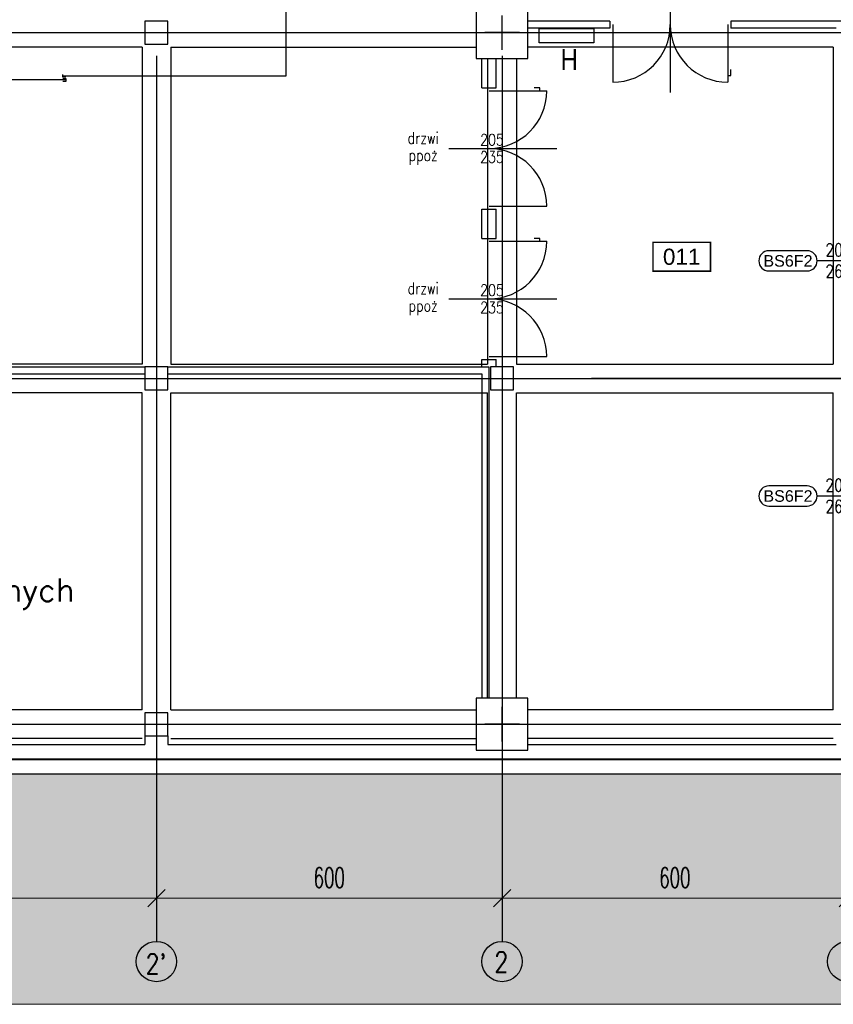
# Model space of a CAD drawing. Header units: centimetres. Extents: x -156440 to 298236, y -263599 to 81430.
# Tile 141 of 170: x 191651 to 205774, y -174092 to -157007. Entities that reach past the tile are written whole.
import ezdxf
from ezdxf.enums import TextEntityAlignment as Align

# ---------------------------------------------------------------- set-up
doc = ezdxf.new("R2010")
doc.units = ezdxf.units.CM
doc.header["$LTSCALE"] = 50
doc.header["$PDMODE"] = 35
doc.header["$PDSIZE"] = 0.1
doc.linetypes.add('Kondygnacja -2$0$HIDDEN2', pattern=[4.7625, 3.175, -1.5875])
doc.linetypes.add('Osie rzutów$0$DASHDOT2', pattern=[12.7, 6.35, -3.175, 0, -3.175])
doc.layers.get('0').update_dxf_attribs({"color": 8})
doc.layers.get('DEFPOINTS').update_dxf_attribs({"color": 8})
for name, color, linetype, lineweight in [('Kondygnacja -2$0$_SP KORYTA', 8, 'Continuous', 25), ('Kondygnacja -2$0$RYSUNKOWE_NIEDRUK', 8, 'Continuous', 9), ('Osie rzutów$0$ARCH_INFO_WYMIARY', 8, 'Continuous', 9)]:
    doc.layers.add(name, color=color, linetype=linetype, lineweight=lineweight)
for name, color, linetype in [('Kondygnacja -2$0$ARCH_GRUNT', 8, 'Continuous'), ('Kondygnacja -2$0$ARCH_INFO_ETYK_DRZWI', 8, 'Continuous'), ('Kondygnacja -2$0$ARCH_INFO_ETYK_DRZWI_IST', 8, 'Continuous'), ('Kondygnacja -2$0$ARCH_INFO_OPISY_IST', 8, 'Continuous'), ('Kondygnacja -2$0$ARCH_KONSTR_POWYŻEJ RZUTU_IST', 8, 'Kondygnacja -2$0$HIDDEN2'), ('Kondygnacja -2$0$ARCH_MUROWANE_IST', 9, 'Continuous'), ('Kondygnacja -2$0$ARCH_STAL_IST', 8, 'Continuous'), ('Kondygnacja -2$0$ARCH_ŚLUSARKA_DRZWI_IST', 8, 'Continuous'), ('Kondygnacja -2$0$ARCH_ŻELBET_IST', 9, 'Continuous'), ('Kondygnacja -2$0$KJP_HYDRANTY ISTNIEJĄCE', 8, 'Continuous'), ('Osie rzutów$0$ARCH_INFO_OSIE_IST', 8, 'Osie rzutów$0$DASHDOT2'), ('Osie rzutów$0$ARCH_INFO_OSIE_OPISY_IST', 8, 'Continuous'), ('Pomieszczenia -2$0$ARCH_INFO_AREA_ETYKIETY_200', 8, 'Continuous')]:
    doc.layers.add(name, color=color, linetype=linetype)
doc.styles.add('Kondygnacja -2$0$Arial', font='ARIAL.TTF')
doc.styles.add('Kondygnacja -2$0$EtykietaPow01', font='ARIALN.TTF')
doc.styles.add('Kondygnacja -2$0$Romans', font='Romans.shx', dxfattribs={"width": 0.7})
doc.styles.add('Kondygnacja -2$0$ROMANS-50-CM', font='romans.shx', dxfattribs={"width": 0.8, "height": 10})
doc.styles.add('Osie rzutów$0$ROMANS-250-CM', font='romans.shx', dxfattribs={"width": 0.8, "height": 50})
doc.styles.add('Osie rzutów$0$wymiary_cuprum', font='Romans.shx', dxfattribs={"width": 0.6})
doc.styles.add('Pomieszczenia -2$0$Arial', font='ARIAL.TTF')
doc.dimstyles.new('Osie rzutów$0$ARCH_ CT', dxfattribs={"dimtxt": 20, "dimasz": 20, "dimexe": 12, "dimexo": 20, "dimgap": 5, "dimtad": 1, "dimdec": 1, "dimrnd": 0.5, "dimzin": 9, "dimdsep": 46, "dimtxsty": 'Osie rzutów$0$wymiary_cuprum', "dimblk": 'Osie rzutów$0$_Oblique', "dimcen": 8, "dimdle": 12, "dimclrd": 256, "dimclre": 256, "dimclrt": 55, "dimadec": 1, "dimazin": 0, "dimtfac": 1, "dimtdec": 1, "dimtmove": 1, "dimatfit": 2, "dimldrblk": 'Osie rzutów$0$_Dot', "dimfxl": 0, "dimtolj": 1, "dimtzin": 0, "dimlwd": -1, "dimlwe": -1, "dimarcsym": 0})

# ---------------------------------------------------------------- blocks, each defined once
blk = doc.blocks.new('Osie rzutów$0$_Oblique')
at = {"color": 0, "linetype": 'ByBlock', "lineweight": -2}
blk.add_line((-0.5, -0.5), (0.5, 0.5), dxfattribs=at)
blk = doc.blocks.new('*D78')
at = {"layer": 'DEFPOINTS', "color": 0}
for p in [(12260, 4732.2), (12860, 4732.2), (12860, 4698.3)]:
    blk.add_point(p, dxfattribs=at)
at = {"layer": 'Osie rzutów$0$ARCH_INFO_WYMIARY'}
for p, q in [((12260, 4717.2), (12260, 4690.3)), ((12860, 4717.2), (12860, 4690.3)), ((12252, 4698.3), (12868, 4698.3))]:
    blk.add_line(p, q, dxfattribs=at)
at = {"layer": 'Osie rzutów$0$ARCH_INFO_WYMIARY', "xscale": 30, "yscale": 30, "zscale": 30, "rotation": 180}
blk.add_blockref('Osie rzutów$0$_Oblique', (12260, 4698.3), dxfattribs=at)
at = {"layer": 'Osie rzutów$0$ARCH_INFO_WYMIARY', "xscale": 30, "yscale": 30, "zscale": 30}
blk.add_blockref('Osie rzutów$0$_Oblique', (12860, 4698.3), dxfattribs=at)
at = {"layer": 'Osie rzutów$0$ARCH_INFO_WYMIARY', "color": 55, "insert": (12560, 4733.8), "char_height": 35, "attachment_point": 5, "style": 'Osie rzutów$0$wymiary_cuprum'}
blk.add_mtext('\\A1;600', dxfattribs=at)
blk = doc.blocks.new('Osie rzutów$0$_Dot')
at = {"color": 0, "linetype": 'ByBlock', "lineweight": -2}
blk.add_line((-0.5, 0), (-1, 0), dxfattribs=at)
at = {"color": 0, "linetype": 'ByBlock', "const_width": 0.5}
blk.add_lwpolyline([(-0.25, 0, 1), (0.25, 0, 1)], format="xyb", close=True, dxfattribs=at)
blk = doc.blocks.new('*D80')
at = {"layer": 'DEFPOINTS', "color": 0}
for p in [(11660, 4732.2), (12260, 4732.2), (12260, 4698.3)]:
    blk.add_point(p, dxfattribs=at)
at = {"layer": 'Osie rzutów$0$ARCH_INFO_WYMIARY'}
for p, q in [((11660, 4717.2), (11660, 4690.3)), ((12260, 4717.2), (12260, 4690.3)), ((11652, 4698.3), (12268, 4698.3))]:
    blk.add_line(p, q, dxfattribs=at)
at = {"layer": 'Osie rzutów$0$ARCH_INFO_WYMIARY', "xscale": 30, "yscale": 30, "zscale": 30, "rotation": 180}
blk.add_blockref('Osie rzutów$0$_Oblique', (11660, 4698.3), dxfattribs=at)
at = {"layer": 'Osie rzutów$0$ARCH_INFO_WYMIARY', "xscale": 30, "yscale": 30, "zscale": 30}
blk.add_blockref('Osie rzutów$0$_Oblique', (12260, 4698.3), dxfattribs=at)
at = {"layer": 'Osie rzutów$0$ARCH_INFO_WYMIARY', "color": 55, "insert": (11960, 4733.8), "char_height": 35, "attachment_point": 5, "style": 'Osie rzutów$0$wymiary_cuprum'}
blk.add_mtext('\\A1;600', dxfattribs=at)
blk = doc.blocks.new('*D81')
at = {"layer": 'DEFPOINTS', "color": 0}
for p in [(11060, 4732.2), (11660, 4732.2), (11660, 4698.3)]:
    blk.add_point(p, dxfattribs=at)
at = {"layer": 'Osie rzutów$0$ARCH_INFO_WYMIARY'}
for p, q in [((11060, 4717.2), (11060, 4690.3)), ((11660, 4717.2), (11660, 4690.3)), ((11052, 4698.3), (11668, 4698.3))]:
    blk.add_line(p, q, dxfattribs=at)
at = {"layer": 'Osie rzutów$0$ARCH_INFO_WYMIARY', "xscale": 30, "yscale": 30, "zscale": 30, "rotation": 180}
blk.add_blockref('Osie rzutów$0$_Oblique', (11060, 4698.3), dxfattribs=at)
at = {"layer": 'Osie rzutów$0$ARCH_INFO_WYMIARY', "xscale": 30, "yscale": 30, "zscale": 30}
blk.add_blockref('Osie rzutów$0$_Oblique', (11660, 4698.3), dxfattribs=at)
at = {"layer": 'Osie rzutów$0$ARCH_INFO_WYMIARY', "color": 55, "insert": (11360, 4733.8), "char_height": 35, "attachment_point": 5, "style": 'Osie rzutów$0$wymiary_cuprum'}
blk.add_mtext('\\A1;600', dxfattribs=at)
blk = doc.blocks.new('Kondygnacja -2$0$T-drzwi_lewe-200')
at = {"layer": 'Kondygnacja -2$0$ARCH_INFO_ETYK_DRZWI'}
blk.add_line((0, 0), (-60, 0), dxfattribs=at)
blk.add_lwpolyline([(-77.5, 17.5), (-143.7, 17.5, 1), (-143.7, -17.5), (-77.5, -17.5, 1)], format="xyb", close=True, dxfattribs=at)
at = {"layer": 'Kondygnacja -2$0$ARCH_INFO_ETYK_DRZWI', "color": 1, "style": 'Kondygnacja -2$0$Arial'}
blk.add_attdef('ADS_DRZWI:ODPORNOŚĆ_OGNIOWA', text='', height=20, rotation=90, dxfattribs=at).set_placement((56.4, 0.1), align=Align.BOTTOM_CENTER)
at = {"layer": 'Kondygnacja -2$0$ARCH_INFO_ETYK_DRZWI', "style": 'Kondygnacja -2$0$Romans', "width": 0.8}
for tag, p in [('ADS_DRZWI:SZEROKOŚĆ', (-23, 7.9)), ('ADS_DRZWI:WYSOKOŚĆ', (-23, -29))]:
    blk.add_attdef(tag, text='', height=22, dxfattribs=at).set_placement(p, align=Align.CENTER)
at = {"layer": 'Kondygnacja -2$0$ARCH_INFO_ETYK_DRZWI', "style": 'Kondygnacja -2$0$Arial'}
blk.add_attdef('ADS_DRZWI:SYMBOL', text='', height=20, dxfattribs=at).set_placement((-110.6, 0), align=Align.MIDDLE)
blk = doc.blocks.new('Kondygnacja -2$0$konstukcja stropu -2')
at = {"layer": 'Kondygnacja -2$0$ARCH_KONSTR_POWYŻEJ RZUTU_IST', "ltscale": 10}
for p, q in [((11635, 6175), (11105, 6175)), ((11635, 6175), (11635, 5625)), ((11685, 6175), (11685, 5625)), ((11685, 6175), (12215, 6175)), ((12835, 6175), (12305, 6175)), ((12835, 6175), (12835, 5625)), ((12235, 6155), (12235, 5625)), ((12285, 6155), (12285, 5625)), ((11635, 5625), (11085, 5625)), ((11685, 5625), (12235, 5625)), ((12285, 5625), (12835, 5625)), ((11635, 5575), (11085, 5575)), ((11635, 5025), (11635, 5575)), ((11685, 5025), (11685, 5575)), ((11685, 5575), (12235, 5575)), ((12235, 5045), (12235, 5575)), ((12285, 5045), (12285, 5575)), ((12285, 5575), (12835, 5575)), ((12835, 5025), (12835, 5575)), ((11635, 5025), (11105, 5025)), ((11685, 5025), (12215, 5025)), ((12835, 5025), (12305, 5025)), ((11635, 4975), (11105, 4975)), ((11685, 4975), (12215, 4975)), ((12835, 4975), (12305, 4975))]:
    blk.add_line(p, q, dxfattribs=at)
blk = doc.blocks.new('Pomieszczenia -2$0$etykieta_numer')
at = {"color": 0, "linetype": 'ByBlock', "const_width": 2.44}
blk.add_lwpolyline([(-50, -50), (-50, 0), (50, 0), (50, -50)], close=True, dxfattribs=at)
at = {"color": 0, "linetype": 'ByBlock', "style": 'Pomieszczenia -2$0$Arial'}
blk.add_attdef('AECAREA:NUMER_LOKALU', text='', height=28, dxfattribs=at).set_placement((0, -25), align=Align.MIDDLE)
blk = doc.blocks.new('Osie rzutów')
at = {"layer": 'Osie rzutów$0$ARCH_INFO_OSIE_IST', "ltscale": 10}
for p, q in [((11660, 12510), (11660, 4623.26)), ((12260, 12510), (12260, 4623.26)), ((12260, 6170), (12260, 6230)), ((4436.04, 6200), (15156.54, 6200)), ((12290, 6200), (12230, 6200)), ((4436.04, 5600), (15156.54, 5600)), ((15156.54, 5600), (12415.5, 5600)), ((12260, 4970), (12260, 5030)), ((4436.04, 5000), (15156.54, 5000)), ((12290, 5000), (12230, 5000))]:
    blk.add_line(p, q, dxfattribs=at)
at = {"layer": 'Osie rzutów$0$ARCH_INFO_OSIE_OPISY_IST'}
for centre in [(11660, 4588.26), (12260, 4588.26), (12860, 4588.26)]:
    blk.add_circle(centre, 35, dxfattribs=at)
at = {"layer": 'Osie rzutów$0$ARCH_INFO_OSIE_OPISY_IST', "style": 'Osie rzutów$0$ROMANS-250-CM', "width": 0.8}
for s, p in [("2'", (11641.26, 4566.62)), ('2', (12246.71, 4569.86))]:
    blk.add_text(s, height=35, dxfattribs=at).set_placement(p)
at = {"layer": 'Osie rzutów$0$ARCH_INFO_WYMIARY'}
for base, p1, p2, picture, middle in [((11660, 4698.26), (11060, 4732.19), (11660, 4732.19), '*D81', (11360, 4733.76)), ((12260, 4698.26), (11660, 4732.19), (12260, 4732.19), '*D80', (11960, 4733.76)), ((12860, 4698.26), (12260, 4732.19), (12860, 4732.19), '*D78', (12560, 4733.76))]:
    dim = blk.add_linear_dim(base=base, p1=p1, p2=p2, dimstyle='Osie rzutów$0$ARCH_ CT', override={"dimtxt": 35, "dimasz": 30, "dimexe": 8, "dimexo": 15, "dimgap": 18, "dimdle": 8}, dxfattribs=at)
    dim.commit()
    dim.dimension.update_dxf_attribs({"geometry": picture, "text_midpoint": middle})

msp = doc.modelspace()

# ---------------------------------------------------------------- hatches: boundary and pattern name
at = {"layer": 'Kondygnacja -2$0$ARCH_GRUNT', "linetype": 'Continuous', "lineweight": 5}
h = msp.add_hatch(dxfattribs=at)
h.set_pattern_fill('EARTH', color=256, scale=150.000081, angle=45, style=0)
h.set_pattern_definition([(45, (77424.2, -219231.8), (-1e-09, 1347.039), [952.501, -952.501]), (45, (77171.7, -218979.2), (-1e-09, 1347.039), [952.501, -952.501]), (45, (76919.1, -218726.6), (-1e-09, 1347.039), [952.501, -952.501]), (135, (76919.1, -218558.25), (-1347.039, -1e-09), [952.501, -952.501]), (135, (77171.7, -218305.7), (-1347.039, -1e-09), [952.501, -952.501]), (135, (77424.2, -218053.1), (-1347.039, -1e-09), [952.501, -952.501])])
h.paths.add_polyline_path([(212884.241, -145231.769), (212884.241, -170091.769), (126714.241, -170091.769), (126714.241, -162416.769), (124204.241, -162416.769), (124204.241, -158046.769), (126714.241, -158046.769), (126714.241, -145411.769), (124194.241, -145411.769), (124194.241, -139051.769), (126714.241, -139051.769), (126714.241, -120371.769), (126974.241, -120371.769), (126974.241, -120331.769), (123340.682, -120331.769), (104210.686, -114846.331), (92327.304, -139115.894), (85328.346, -135672.845), (88440.332, -129346.864), (81118.345, -125744.905), (84534.909, -118799.785), (97303.521, -125081.142), (97363.112, -124960.006), (104094.752, -111276.07), (123872.677, -116947.299), (125577.831, -117931.769), (126814.241, -117931.769), (126814.241, -111935.99), (122814.241, -111935.99), (122814.241, -112482.599), (111546.999, -109251.769), (100611.443, -109251.769), (95479.978, -119726.267), (82711.366, -113444.91), (75763.47, -127568.448), (83085.457, -131170.407), (79973.47, -137496.388), (94157.494, -144474.039), (106329.469, -119615.08), (122714.241, -124313.338), (122714.241, -135051.769), (120194.241, -135051.769), (120194.241, -149411.769), (122714.241, -149411.769), (122714.241, -154046.769), (120204.241, -154046.769), (120204.241, -166416.769), (122714.241, -166416.769), (122714.241, -174091.769), (216884.241, -174091.769), (216884.241, -145231.769)])

# ---------------------------------------------------------------- linework, layer by layer
at = {"layer": 'Kondygnacja -2$0$ARCH_INFO_OPISY_IST', "elevation": -3480}
msp.add_lwpolyline([(191753.676, -158241.411, 0, 0, 0), (192703.101, -158241.411, 100, 0, 0), (193037.589, -158241.411, 0, 0, 0)], format="xyseb", dxfattribs=at)
at = {"layer": 'Kondygnacja -2$0$ARCH_MUROWANE_IST', "ltscale": 4}
for p, q in [((201894.241, -157031.769, -3480), (200474.241, -157031.769, -3480)), ((201894.241, -157151.769, -3480), (200474.241, -157151.769, -3480)), ((201894.241, -157031.769, -3480), (201894.241, -157151.769, -3480)), ((211574.241, -157031.769, -3480), (203994.241, -157031.769, -3480)), ((203994.241, -157031.769, -3480), (203994.241, -157151.769, -3480)), ((205824.241, -157151.769, -3480), (203994.241, -157151.769, -3480)), ((199674.241, -158191.769, -3480), (199674.241, -157681.769, -3480)), ((199924.241, -158191.769, -3480), (199924.241, -157681.769, -3480)), ((199674.241, -158191.769, -3480), (199924.241, -158191.769, -3480)), ((199674.241, -160291.769, -3480), (199924.241, -160291.769, -3480)), ((199674.241, -160801.769, -3480), (199674.241, -160291.769, -3480)), ((199924.241, -160801.769, -3480), (199924.241, -160291.769, -3480)), ((199674.241, -160801.769, -3480), (199924.241, -160801.769, -3480)), ((199674.241, -163031.769, -3480), (199674.241, -162901.769, -3480)), ((199674.241, -162901.769, -3480), (199924.241, -162901.769, -3480)), ((199924.241, -163031.769, -3480), (199924.241, -162901.769, -3480)), ((188224.241, -163031.769, -3480), (193824.241, -163031.769, -3480)), ((188224.241, -163151.769, -3480), (193824.241, -163151.769, -3480)), ((194224.241, -163031.769, -3480), (199794.241, -163031.769, -3480)), ((194224.241, -163151.769, -3480), (199674.241, -163151.769, -3480)), ((199674.241, -163151.769, -3480), (199674.241, -168781.769, -3480)), ((199794.241, -163031.769, -3480), (199794.241, -168781.769, -3480)), ((126964.241, -169841.769, -3480), (212634.241, -169841.769, -3480)), ((126714.241, -170091.769, -3480), (212884.241, -170091.769, -3480))]:
    msp.add_line(p, q, dxfattribs=at)
at = {"layer": 'Kondygnacja -2$0$ARCH_STAL_IST', "ltscale": 0.5}
for p, q in [((196274.241, -157981.769, -3480), (196274.241, -137771.769, -3480)), ((192399.241, -157981.769, -3480), (196274.241, -157981.769, -3480)), ((192449.241, -158051.846, -3480), (191174.241, -158051.846, -3480))]:
    msp.add_line(p, q, dxfattribs=at)
at = {"layer": 'Kondygnacja -2$0$ARCH_STAL_IST', "ltscale": 2, "elevation": -3480}
for points in [[(192449.241, -158006.769), (192399.241, -158006.769), (192399.241, -157956.769)], [(192399.241, -158026.846), (192449.241, -158026.846), (192449.241, -158076.846), (192399.241, -158076.846)]]:
    msp.add_lwpolyline(points, dxfattribs=at)
at = {"layer": 'Kondygnacja -2$0$ARCH_ŚLUSARKA_DRZWI_IST'}
for p, q in [((202944.241, -156391.822, -3480), (202944.241, -158269.642, -3480)), ((201944.241, -157091.769, -3480), (201944.241, -158091.769, -3480)), ((203944.241, -157091.769, -3480), (203944.241, -158091.769, -3480)), ((199799.241, -158241.769, -3480), (200799.241, -158241.769, -3480)), ((199099.294, -159241.769, -3480), (200977.113, -159241.769, -3480)), ((199799.241, -160241.769, -3480), (200799.241, -160241.769, -3480)), ((199799.241, -160851.769, -3480), (200799.241, -160851.769, -3480)), ((199099.294, -161851.769, -3480), (200977.113, -161851.769, -3480)), ((199799.241, -162851.769, -3480), (200799.241, -162851.769, -3480))]:
    msp.add_line(p, q, dxfattribs=at)
at = {"layer": 'Kondygnacja -2$0$ARCH_ŚLUSARKA_DRZWI_IST', "elevation": -3480}
for points in [[(203944.241, -157972.534), (203994.241, -157972.534), (203994.241, -157872.534)], [(200680.006, -158241.769), (200680.006, -158191.769), (200580.006, -158191.769)], [(200680.006, -160851.769), (200680.006, -160801.769), (200580.006, -160801.769)]]:
    msp.add_lwpolyline(points, dxfattribs=at)
at = {"layer": 'Kondygnacja -2$0$ARCH_ŚLUSARKA_DRZWI_IST'}
for centre, start, end in [((201944.241, -157091.769, -3480), 270, 0), ((203944.241, -157091.769, -3480), 180, 270), ((199799.241, -158241.769, -3480), 270, 0), ((199799.241, -160241.769, -3480), 0, 90), ((199799.241, -160851.769, -3480), 270, 0), ((199799.241, -162851.769, -3480), 0, 90)]:
    msp.add_arc(centre, 1000, start, end, dxfattribs=at)
at = {"layer": 'Kondygnacja -2$0$ARCH_ŻELBET_IST', "ltscale": 4}
for p, q in [((193824.241, -169431.769, -3480), (193824.241, -169581.769, -3480)), ((194224.241, -169431.769, -3480), (194224.241, -169581.769, -3480)), ((188474.241, -169581.769, -3480), (193824.241, -169581.769, -3480)), ((194224.241, -169581.769, -3480), (199574.241, -169581.769, -3480)), ((200474.241, -169581.769, -3480), (205824.241, -169581.769, -3480)), ((126974.241, -169831.769, -3480), (212624.241, -169831.769, -3480))]:
    msp.add_line(p, q, dxfattribs=at)
at = {"layer": 'Kondygnacja -2$0$ARCH_ŻELBET_IST', "ltscale": 4, "elevation": -3480}
for points in [[(199574.241, -157681.769), (200474.241, -157681.769), (200474.241, -156781.769), (199574.241, -156781.769)], [(193824.241, -157431.769), (194224.241, -157431.769), (194224.241, -157031.769), (193824.241, -157031.769)], [(193824.241, -163431.769), (194224.241, -163431.769), (194224.241, -163031.769), (193824.241, -163031.769)], [(199824.241, -163431.769), (200224.241, -163431.769), (200224.241, -163031.769), (199824.241, -163031.769)], [(199574.241, -169681.769), (200474.241, -169681.769), (200474.241, -168781.769), (199574.241, -168781.769)], [(193824.241, -169431.769), (194224.241, -169431.769), (194224.241, -169031.769), (193824.241, -169031.769)]]:
    msp.add_lwpolyline(points, close=True, dxfattribs=at)
at = {"layer": 'Kondygnacja -2$0$KJP_HYDRANTY ISTNIEJĄCE', "elevation": -3480}
msp.add_lwpolyline([(200668.35, -157409.519), (200668.35, -157159.519), (201618.35, -157159.519), (201618.35, -157409.519)], close=True, dxfattribs=at)
at = {"layer": 'Kondygnacja -2$0$RYSUNKOWE_NIEDRUK', "linetype": 'Continuous', "lineweight": 5, "elevation": -3480}
msp.add_lwpolyline([(122714.241, -174091.769), (216884.241, -174091.769), (216884.241, -145231.769), (212884.241, -145231.769), (212884.241, -145231.769), (212884.241, -170091.769), (126714.241, -170091.769)], dxfattribs=at)

# ---------------------------------------------------------------- block references
at = {"layer": 'Kondygnacja -2$0$_SP KORYTA', "xscale": 10, "yscale": 10, "zscale": 10}
msp.add_blockref('Kondygnacja -2$0$konstukcja stropu -2', (77424.241, -219231.769, -3480), dxfattribs=at)
at = {"layer": 'Kondygnacja -2$0$ARCH_INFO_ETYK_DRZWI', "linetype": 'Continuous', "lineweight": -3, "xscale": 10, "yscale": 10, "zscale": 10}
for p in [(206093.313, -161191.769, -3480), (206093.313, -165271.769, -3480)]:
    msp.add_blockref('Kondygnacja -2$0$T-drzwi_lewe-200', p, dxfattribs=at).add_auto_attribs({'ADS_DRZWI:SYMBOL': 'BS6F2', 'ADS_DRZWI:SZEROKOŚĆ': '206', 'ADS_DRZWI:ODPORNOŚĆ_OGNIOWA': 'EI60', 'ADS_DRZWI:WYSOKOŚĆ': '260'})
at = {"layer": 'Osie rzutów$0$ARCH_INFO_OSIE_IST', "xscale": 10, "yscale": 10, "zscale": 10}
msp.add_blockref('Osie rzutów', (77424.241, -219231.769), dxfattribs=at)
at = {"layer": 'Pomieszczenia -2$0$ARCH_INFO_AREA_ETYKIETY_200', "linetype": 'Continuous', "lineweight": -3}
ref = msp.add_blockref('Pomieszczenia -2$0$etykieta_numer', (203142.466, -160869.981, 6300), dxfattribs=dict(at, xscale=10, yscale=10, zscale=10))
ref.add_attrib('AECAREA:NUMBER', '011', dxfattribs={"layer": '0', "color": 0, "linetype": 'ByBlock', "height": 280, "style": 'Pomieszczenia -2$0$Arial'}).set_placement((203142.466, -161119.981, 6300), align=Align.MIDDLE)

# ---------------------------------------------------------------- texts
at = {"layer": 'Kondygnacja -2$0$ARCH_INFO_ETYK_DRZWI_IST', "char_height": 200, "width": 100, "attachment_point": 5, "line_spacing_factor": 0.9, "style": 'Kondygnacja -2$0$ROMANS-50-CM'}
for s, insert in [('drzwi ppoż', (198655.832, -159241.769, -3480)), ('205\\P235', (199849.241, -159240.578, -3480)), ('drzwi ppoż', (198655.832, -161851.769, -3480)), ('205\\P235', (199849.241, -161850.578, -3480))]:
    msp.add_mtext(s, dxfattribs=dict(at, insert=insert))
at = {"layer": 'Kondygnacja -2$0$ARCH_INFO_OPISY_IST', "insert": (189022.422, -165371.189, -3480), "char_height": 400, "width": 4074.96516, "attachment_point": 1, "style": 'Kondygnacja -2$0$ROMANS-50-CM'}
msp.add_mtext('{\\W1;Magazyn części elektrycznych}', dxfattribs=at)
at = {"layer": 'Kondygnacja -2$0$KJP_HYDRANTY ISTNIEJĄCE', "style": 'Kondygnacja -2$0$EtykietaPow01'}
msp.add_attdef('H', text='001', height=360, dxfattribs=at).set_placement((201189.869, -157697.569, -10080), align=Align.MIDDLE)

doc.saveas('drawing.dxf')
